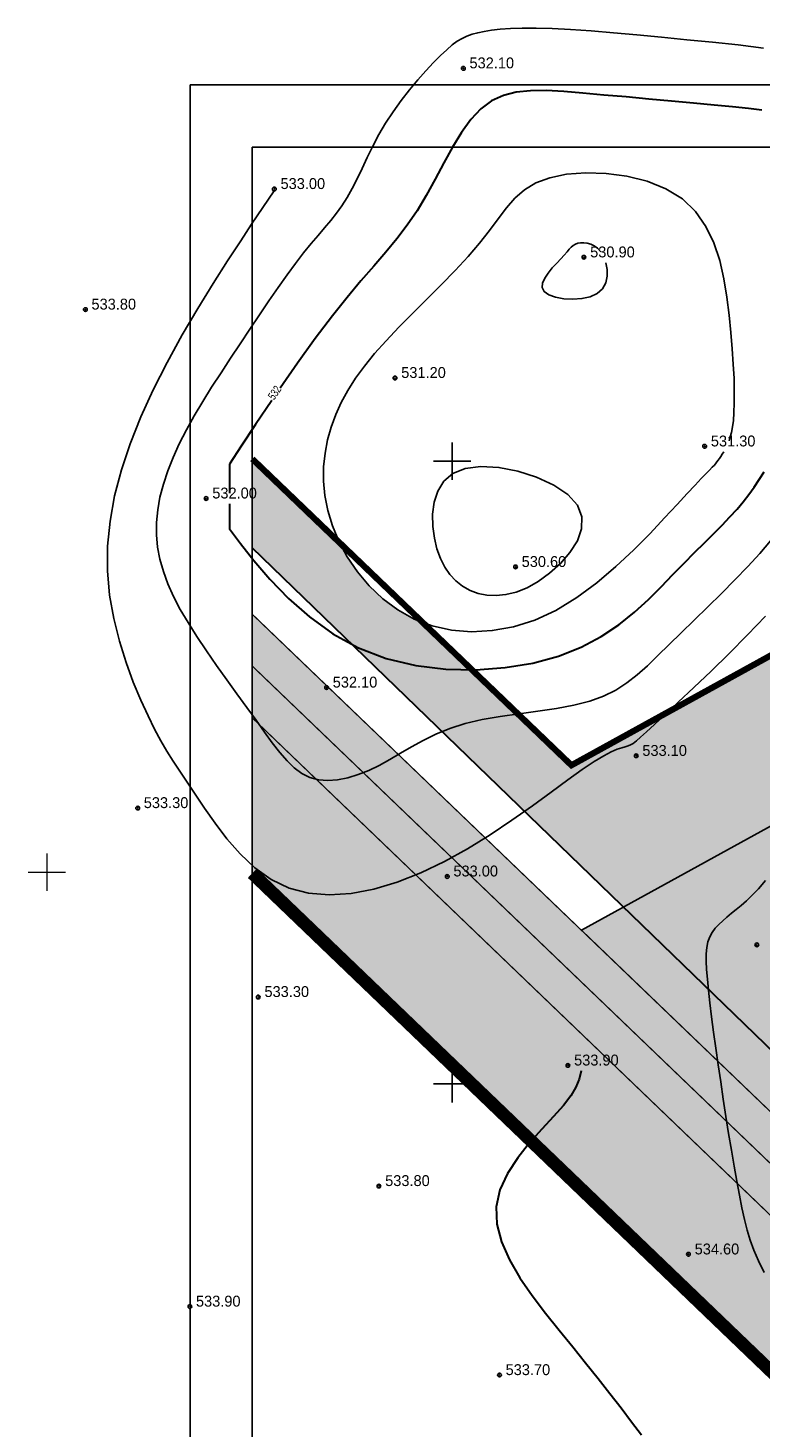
# Model space of a CAD drawing. Extents: x 10527 to 38813, y 13847 to 37526.
# Tile 64 of 256: x 35651 to 35710, y 35785 to 35897. Entities that reach past the tile are written whole.
import ezdxf

# ---------------------------------------------------------------- set-up
doc = ezdxf.new("R2010")
doc.units = 0
doc.header["$LTSCALE"] = 0.5
doc.header["$MEASUREMENT"] = 0
doc.header["$PDMODE"] = 32
doc.header["$PDSIZE"] = 0.3
for name, pattern in [('CONTI', [0]), ('GOST2.303 6', [12, 8, -1.5, 1, -1.5]), ('STRIH_1', [3, 2, -1])]:
    doc.linetypes.add(name, pattern=pattern)
for name, color, linetype in [('(004) Точки рельефа', 7, 'Continuous'), ('(007) Здания', 7, 'Continuous'), ('GORIZDEFAULT', 32, 'CONTI'), ('PI_TTDEFAULT', 5, 'CONTI'), ('SETKR', 2, 'CONTI'), ('Штрих Стекло', 7, 'Continuous')]:
    doc.layers.add(name, color=color, linetype=linetype)
doc.layers.add('(032) Горизонтали утолщенные', color=32, linetype='Continuous', lineweight=30)
doc.layers.add('.', color=7, linetype='Continuous', lineweight=15)
doc.layers.add('GEODS_POINT_GRID#_B', color=7, linetype='Continuous', true_color=0x000000)
doc.styles.add('D-431', font='txt')
doc.styles.add('SHRFT', font='TXT', dxfattribs={"width": 0.875})

# ---------------------------------------------------------------- blocks, each defined once
blk = doc.blocks.new('CrossCoord_m1')
at = {"layer": 'GEODS_POINT_GRID#_B', "color": 3, "lineweight": 20, "true_color": 0x00ff00, "flags": 128}
for points in [[(0, 3), (0, -3)], [(-3, 0), (3, 0)]]:
    blk.add_lwpolyline(points, dxfattribs=at)
blk = doc.blocks.new('BL_333')
at = {"color": 0}
for p, q in [((0, -1.5), (0, 1.5)), ((-1.5, 0), (1.5, 0))]:
    blk.add_line(p, q, dxfattribs=at)

msp = doc.modelspace()

# ---------------------------------------------------------------- hatches: boundary and pattern name
at = {"layer": '.', "ltscale": 0.149071}
h = msp.add_hatch(color=256, dxfattribs=at)
h.dxf.hatch_style = 1
h.set_gradient(color1=(51, 204, 0), color2=(51, 204, 0), tint=1)
h.paths.add_polyline_path([(35725.14, 35835.66), (35725.107, 35835.62), (35726.112, 35833.793), (35729.021, 35835.395), (35729.48, 35836), (35730.09, 35836.79), (35730.8, 35837.68), (35731.63, 35838.68), (35732.56, 35839.77), (35733.61, 35840.91), (35734.77, 35842.07), (35736.03, 35843.22), (35737.4, 35844.32), (35738.88, 35845.35), (35740.45, 35846.27), (35742.1, 35847.09), (35743.76, 35847.82), (35745.42, 35848.46), (35747.01, 35849.01), (35748.51, 35849.49), (35749.88, 35849.9), (35751.08, 35850.26), (35752.15, 35850.57), (35753.15, 35850.85), (35754.11, 35851.12), (35755.1, 35851.39), (35756.15, 35851.69), (35757.32, 35852.03), (35758.65, 35852.42), (35760.1, 35852.84), (35761.63, 35853.26), (35763.21, 35853.68), (35764.79, 35854.05), (35766.33, 35854.36), (35767.8, 35854.59), (35769.16, 35854.71), (35770.41, 35854.77), (35771.59, 35854.79), (35772.7, 35854.82), (35773.75, 35854.91), (35774.78, 35855.08), (35775.8, 35855.37), (35776.81, 35855.82), (35777.83, 35856.37), (35778.84, 35856.96), (35779.84, 35857.51), (35780.83, 35857.97), (35781.8, 35858.26), (35782.74, 35858.33), (35783.67, 35858.12), (35784.56, 35857.67), (35785.43, 35857.04), (35786.28, 35856.3), (35787.1, 35855.49), (35787.91, 35854.67), (35788.69, 35853.92), (35789.46, 35853.25), (35790.21, 35852.66), (35790.98, 35852.1), (35791.75, 35851.52), (35792.55, 35850.89), (35793.39, 35850.17), (35794.28, 35849.31), (35795.22, 35848.28), (35796.22, 35847.1), (35797.27, 35845.78), (35798.37, 35844.34), (35799.53, 35842.81), (35800.73, 35841.21), (35801.97, 35839.56), (35803.25, 35837.88), (35804.53, 35836.19), (35805.75, 35834.52), (35806.86, 35832.89), (35807.162, 35832.407), (35816.436, 35837.517), (35801.957, 35863.792), (35788.708, 35887.834), (35784.798, 35887.834), (35741.33, 35863.881), (35740.66, 35863.21), (35739.48, 35862.05), (35738.29, 35860.91), (35737.14, 35859.85), (35736.09, 35858.92), (35735.18, 35858.18), (35734.4, 35857.6), (35733.72, 35857.14), (35733.14, 35856.79), (35732.63, 35856.5), (35732.18, 35856.24), (35731.76, 35855.98), (35731.37, 35855.69), (35730.96, 35855.34), (35730.53, 35854.92), (35730.04, 35854.39), (35729.48, 35853.74), (35728.82, 35852.95), (35728.03, 35851.98), (35727.11, 35850.84), (35726.06, 35849.54), (35724.92, 35848.09), (35723.69, 35846.54), (35722.41, 35844.9), (35721.1, 35843.2), (35719.78, 35841.46), (35718.48, 35839.72), (35717.2, 35837.99), (35715.97, 35836.32), (35715.822, 35836.119), (35722.736, 35839.926), (35725.106, 35835.62)])
h.paths.add_polyline_path([(35775.8, 35855.37), (35774.78, 35855.08), (35773.75, 35854.91), (35772.7, 35854.82), (35771.59, 35854.79), (35770.41, 35854.77), (35769.16, 35854.71), (35767.8, 35854.59), (35766.33, 35854.36), (35764.79, 35854.05), (35763.21, 35853.68), (35761.63, 35853.26), (35760.1, 35852.84), (35758.65, 35852.42), (35757.32, 35852.03), (35756.15, 35851.69), (35755.1, 35851.39), (35754.11, 35851.12), (35753.15, 35850.85), (35752.15, 35850.57), (35751.08, 35850.26), (35749.88, 35849.9), (35748.51, 35849.49), (35747.01, 35849.01), (35745.42, 35848.46), (35743.76, 35847.82), (35742.1, 35847.09), (35740.45, 35846.27), (35738.88, 35845.35), (35737.4, 35844.32), (35736.03, 35843.22), (35734.77, 35842.07), (35733.61, 35840.91), (35732.56, 35839.77), (35731.63, 35838.68), (35730.8, 35837.68), (35730.09, 35836.79), (35729.48, 35836), (35729.021, 35835.395), (35751.797, 35847.933), (35759.656, 35833.658), (35785.061, 35847.643), (35796.64, 35826.609), (35807.162, 35832.407), (35806.86, 35832.89), (35805.75, 35834.52), (35804.53, 35836.19), (35803.25, 35837.88), (35801.97, 35839.56), (35800.73, 35841.21), (35799.53, 35842.81), (35798.37, 35844.34), (35797.27, 35845.78), (35796.22, 35847.1), (35795.22, 35848.28), (35794.28, 35849.31), (35793.39, 35850.17), (35792.55, 35850.89), (35791.75, 35851.52), (35790.98, 35852.1), (35790.21, 35852.66), (35789.46, 35853.25), (35788.69, 35853.92), (35787.91, 35854.67), (35787.1, 35855.49), (35786.28, 35856.3), (35785.43, 35857.04), (35784.56, 35857.67), (35783.67, 35858.12), (35782.74, 35858.33), (35781.8, 35858.26), (35780.83, 35857.97), (35779.84, 35857.51), (35778.84, 35856.96), (35777.83, 35856.37), (35776.81, 35855.82)])
h.paths.add_polyline_path([(35702.444, 35842.452), (35702.25, 35842.27), (35701.41, 35841.49), (35700.78, 35840.89), (35700.3, 35840.46), (35699.96, 35840.16), (35699.7, 35839.96), (35699.49, 35839.84), (35699.29, 35839.76), (35699.06, 35839.7), (35698.78, 35839.62), (35698.41, 35839.49), (35697.94, 35839.28), (35697.34, 35838.96), (35696.57, 35838.5), (35695.62, 35837.86), (35694.46, 35837.03), (35693.11, 35836.04), (35691.61, 35834.95), (35690.989, 35834.515), (35698.937, 35826.824), (35715.822, 35836.119), (35715.97, 35836.32), (35717.2, 35837.99), (35718.48, 35839.72), (35719.78, 35841.46), (35721.1, 35843.2), (35722.41, 35844.9), (35723.69, 35846.54), (35724.92, 35848.09), (35726.06, 35849.54), (35727.11, 35850.84), (35728.03, 35851.98), (35728.82, 35852.95), (35729.48, 35853.74), (35730.04, 35854.39), (35730.53, 35854.92), (35730.96, 35855.34), (35731.37, 35855.69), (35731.76, 35855.98), (35732.18, 35856.24), (35732.63, 35856.5), (35733.14, 35856.79), (35733.72, 35857.14), (35734.4, 35857.6), (35735.18, 35858.18), (35736.09, 35858.92), (35737.14, 35859.85), (35738.29, 35860.91), (35739.48, 35862.05), (35740.66, 35863.21), (35741.33, 35863.881)])
h.paths.add_polyline_path([(35687.57, 35841.88), (35686.21, 35841.56), (35684.97, 35841.17), (35684.368, 35840.921), (35690.989, 35834.515), (35691.61, 35834.95), (35693.11, 35836.04), (35694.46, 35837.03), (35695.62, 35837.86), (35696.57, 35838.5), (35697.34, 35838.96), (35697.94, 35839.28), (35698.41, 35839.49), (35698.78, 35839.62), (35699.06, 35839.7), (35699.29, 35839.76), (35699.49, 35839.84), (35699.7, 35839.96), (35699.96, 35840.16), (35700.3, 35840.46), (35700.78, 35840.89), (35701.41, 35841.49), (35702.25, 35842.27), (35702.444, 35842.452), (35694.745, 35838.209), (35690.446, 35842.337), (35689.03, 35842.13)])
h.paths.add_polyline_path([(35684.65, 35845.93), (35682.24, 35846.23), (35679.88, 35846.79), (35677.65, 35847.63), (35677.146, 35847.909), (35684.368, 35840.921), (35684.97, 35841.17), (35686.21, 35841.56), (35687.57, 35841.88), (35689.03, 35842.13), (35690.446, 35842.337), (35686.748, 35845.887)])
h.paths.add_polyline_path([(35680.8, 35850.68), (35679.59, 35851.58), (35678.51, 35852.62), (35677.56, 35853.75), (35676.75, 35854.95), (35676.158, 35856.054), (35669.121, 35862.811), (35669.121, 35855.674), (35677.146, 35847.909), (35677.65, 35847.63), (35679.88, 35846.79), (35682.24, 35846.23), (35684.65, 35845.93), (35686.748, 35845.887), (35682.78, 35849.696), (35682.13, 35849.94)])
h.paths.add_polyline_path([(35785.781, 35871.991), (35790.552, 35871.991), (35790.552, 35873.304), (35785.781, 35873.304)], flags=24)
h.paths.add_polyline_path([(35745.741, 35867.801), (35750.512, 35867.801), (35750.512, 35869.114), (35745.741, 35869.114)], flags=25)
h.paths.add_polyline_path([(35770.591, 35862.311), (35775.195, 35862.311), (35775.195, 35863.624), (35770.591, 35863.624)], flags=24)
h.paths.add_polyline_path([(35795.461, 35856.811), (35800.232, 35856.811), (35800.232, 35858.124), (35795.461, 35858.124)], flags=24)
h.paths.add_polyline_path([(35755.421, 35852.631), (35760.192, 35852.631), (35760.192, 35853.944), (35755.421, 35853.944)], flags=24)
h.paths.add_polyline_path([(35805.151, 35841.651), (35809.922, 35841.651), (35809.922, 35842.964), (35805.151, 35842.964)], flags=24)
h.paths.add_polyline_path([(35725.091, 35833.261), (35729.862, 35833.261), (35729.862, 35834.574), (35725.091, 35834.574)], flags=25)
h.paths.add_polyline_path([(35791.924, 35838.555), (35794.33, 35834.185), (35796.348, 35834.682), (35793.943, 35839.052)], flags=24)
h.paths.add_polyline_path([(35780.281, 35847.131), (35785.052, 35847.131), (35785.052, 35848.444), (35780.281, 35848.444)], flags=24)
h.paths.add_polyline_path([(35740.261, 35842.941), (35745.032, 35842.941), (35745.032, 35844.254), (35740.261, 35844.254)], flags=24)
h.paths.add_polyline_path([(35765.111, 35837.451), (35769.882, 35837.451), (35769.882, 35838.764), (35765.111, 35838.764)], flags=24)
h.paths.add_polyline_path([(35789.971, 35831.961), (35794.742, 35831.961), (35794.742, 35833.274), (35789.971, 35833.274)], flags=25)
h.paths.add_polyline_path([(35731.832, 35837.319), (35731.833, 35834.654), (35733.618, 35834.175), (35733.618, 35836.841)], flags=24)
h.paths.add_polyline_path([(35753.255, 35844.468), (35753.255, 35841.802), (35755.04, 35841.324), (35755.04, 35843.99)], flags=25)
h.paths.add_polyline_path([(35766.028, 35838.432), (35766.028, 35835.767), (35767.814, 35835.288), (35767.813, 35837.954)], flags=24)
h.paths.add_polyline_path([(35787.897, 35841.673), (35787.898, 35839.007), (35789.683, 35838.529), (35789.683, 35841.195)], flags=25)
h.paths.add_polyline_path([(35730.77, 35810.445), (35724.548, 35821.746), (35730.33, 35824.929), (35736.551, 35813.628)])
edge = h.paths.add_edge_path()
edge.add_line((35736.712, 35814.173), (35737.329, 35814.513))
edge = h.paths.add_edge_path()
edge.add_line((35731.477, 35825.103), (35730.877, 35824.773))
edge = h.paths.add_edge_path()
edge.add_line((35731.884, 35809.249), (35731.27, 35810.365))
edge = h.paths.add_edge_path()
edge.add_line((35736.351, 35813.162), (35736.965, 35812.046))
edge = h.paths.add_edge_path(flags=16)
edge.add_arc((35732.022, 35809.003), 0.282, 0, 360)
edge = h.paths.add_edge_path()
edge.add_arc((35737.093, 35811.795), 0.282, 0, 360)
edge = h.paths.add_edge_path(flags=16)
edge.add_arc((35737.582, 35814.637), 0.282, 0, 360)
edge = h.paths.add_edge_path(flags=16)
edge.add_arc((35731.73, 35825.228), 0.282, 0, 360)
edge = h.paths.add_edge_path(flags=16)
edge.add_line((35731.657, 35809.412), (35731.752, 35809.74))
edge = h.paths.add_edge_path(flags=16)
edge.add_line((35736.738, 35812.209), (35736.833, 35812.537))
edge = h.paths.add_edge_path()
edge.add_line((35736.916, 35814.147), (35737.011, 35814.475))
edge = h.paths.add_edge_path()
edge.add_line((35731.08, 35824.747), (35731.175, 35825.075))
h.paths.add_polyline_path([(35732.069, 35825.222), (35731.889, 35825.547), (35731.328, 35825.239), (35731.507, 35824.913)], flags=9)
h.paths.add_polyline_path([(35737.922, 35814.628), (35737.743, 35814.953), (35737.182, 35814.644), (35737.361, 35814.319)], flags=9)
h.paths.add_polyline_path([(35718.851, 35845.541), (35718.625, 35845.952), (35718.064, 35845.643), (35718.29, 35845.232)], flags=24)
h.paths.add_polyline_path([(35732.356, 35809.005), (35732.141, 35809.395), (35731.58, 35809.086), (35731.795, 35808.696)], flags=9)
h.paths.add_polyline_path([(35733.983, 35817.465), (35733.79, 35817.815), (35728.709, 35815.018), (35728.902, 35814.667)], flags=0)
h.paths.add_polyline_path([(35727.913, 35816.463), (35725.092, 35821.588), (35730.173, 35824.385), (35732.994, 35819.26)], flags=16)
h.paths.add_polyline_path([(35728.106, 35816.113), (35730.927, 35810.988), (35736.008, 35813.785), (35733.187, 35818.91)], flags=16)
h.paths.add_polyline_path([(35735.405, 35814.88), (35735.212, 35815.231), (35730.131, 35812.434), (35730.324, 35812.083)], flags=0)
h.paths.add_polyline_path([(35736.136, 35815.419), (35736.059, 35815.56), (35734.832, 35814.884), (35734.909, 35814.744)], flags=17)
edge = h.paths.add_edge_path(flags=16)
edge.add_line((35730.228, 35812.258), (35736.097, 35815.49))
h.paths.add_polyline_path([(35734.713, 35818.004), (35734.636, 35818.144), (35733.409, 35817.469), (35733.487, 35817.329)], flags=16)
edge = h.paths.add_edge_path(flags=0)
edge.add_line((35728.805, 35814.843), (35734.675, 35818.074))
h.paths.add_polyline_path([(35730.968, 35822.94), (35730.776, 35823.29), (35725.695, 35820.493), (35725.887, 35820.143)], flags=0)
h.paths.add_polyline_path([(35732.391, 35820.355), (35732.198, 35820.706), (35727.117, 35817.909), (35727.31, 35817.558)], flags=0)
h.paths.add_polyline_path([(35733.122, 35820.895), (35733.044, 35821.035), (35731.818, 35820.36), (35731.895, 35820.219)], flags=17)
edge = h.paths.add_edge_path(flags=16)
edge.add_line((35727.214, 35817.734), (35733.083, 35820.965))
h.paths.add_polyline_path([(35731.699, 35823.479), (35731.622, 35823.619), (35730.395, 35822.944), (35730.473, 35822.804)], flags=16)
edge = h.paths.add_edge_path(flags=0)
edge.add_line((35725.791, 35820.318), (35731.66, 35823.549))
edge = h.paths.add_edge_path(flags=0)
edge.add_line((35734.597, 35816.348), (35729.516, 35813.551))
edge = h.paths.add_edge_path(flags=0)
edge.add_line((35726.502, 35819.026), (35731.583, 35821.823))
h.paths.add_polyline_path([(35730.571, 35858.121), (35735.342, 35858.121), (35735.342, 35859.434), (35730.571, 35859.434)], flags=25)
h.paths.add_polyline_path([(35715.401, 35848.421), (35720.172, 35848.421), (35720.172, 35849.734), (35715.401, 35849.734)], flags=24)
h.paths.add_polyline_path([(35700.221, 35838.741), (35704.825, 35838.741), (35704.825, 35840.054), (35700.221, 35840.054)], flags=24)
h.paths.add_polyline_path([(35665.691, 35859.411), (35670.462, 35859.411), (35670.462, 35860.724), (35665.691, 35860.724)], flags=9)
h = msp.add_hatch(color=256, dxfattribs=at)
h.dxf.hatch_style = 1
h.set_gradient(color1=(51, 204, 0), color2=(51, 204, 0), tint=1)
h.paths.add_polyline_path([(35744.241, 35780.606, -0.3282587), (35731.314, 35782.305), (35669.121, 35842.016), (35669.121, 35829.54), (35735.134, 35766.161, -0.5057308), (35736.378, 35765.997), (35880.451, 35845.391), (35880.451, 35855.667)])
at = {"layer": '.', "true_color": 0x939598, "transparency": 33554687}
h = msp.add_hatch(color=252, dxfattribs=at)
h.dxf.hatch_style = 1
h.paths.add_polyline_path([(35724.054, 35797.593), (35731.834, 35801.876), (35737.899, 35790.859), (35797.206, 35823.508), (35784.667, 35846.285), (35759.262, 35832.299), (35751.404, 35846.575), (35726.703, 35832.72), (35722.736, 35839.926), (35695.55, 35824.959)])
at = {"layer": 'Штрих Стекло', "linetype": 'Continuous'}
h = msp.add_hatch(color=5, dxfattribs=at)
h.dxf.hatch_style = 1
h.set_gradient(color1=(173, 173, 173), color2=(166, 166, 166), one_color=1, tint=0.65)
h.paths.add_polyline_path([(35669.121, 35846.175), (35669.121, 35842.016), (35731.314, 35782.305, 0.3282587), (35744.241, 35780.606), (35880.451, 35855.667), (35880.451, 35859.093), (35742.793, 35783.234, -0.3282587), (35733.391, 35784.469)])
h.paths.add_polyline_path([(35669.121, 35850.334), (35669.121, 35846.175), (35733.391, 35784.469, 0.3282587), (35742.793, 35783.234), (35880.451, 35859.093), (35880.451, 35862.518), (35741.345, 35785.861, -0.3282587), (35735.469, 35786.633)])

# ---------------------------------------------------------------- linework, layer by layer
at = {"layer": '(007) Здания', "color": 18, "true_color": 0x000000, "elevation": -539}
for points in [[(35664.121, 35892.834), (35885.451, 35892.834), (35885.451, 35752.296), (35664.121, 35752.296)], [(35669.121, 35887.834), (35880.451, 35887.834), (35880.451, 35757.296), (35669.121, 35757.296)]]:
    msp.add_lwpolyline(points, close=True, dxfattribs=at)
msp.add_lwpolyline([(35669.121, 35850.334), (35735.469, 35786.633)], dxfattribs=at)
at = {"layer": '(032) Горизонтали утолщенные', "color": 32}
for points in [[(35710.03, 35890.82, -7), (35708.96, 35890.94, -7), (35707.69, 35891.07, -7), (35706.21, 35891.21, -7), (35704.55, 35891.37, -7), (35702.79, 35891.53, -7), (35700.96, 35891.7, -7), (35699.13, 35891.87, -7), (35697.35, 35892.03, -7), (35695.67, 35892.18, -7), (35694.13, 35892.3, -7), (35692.73, 35892.38, -7), (35691.47, 35892.37, -7), (35690.32, 35892.25, -7), (35689.28, 35892, -7), (35688.33, 35891.56, -7), (35687.47, 35890.93, -7), (35686.66, 35890.07, -7), (35685.91, 35889.03, -7), (35685.2, 35887.85, -7), (35684.5, 35886.58, -7), (35683.8, 35885.27, -7), (35683.09, 35883.97, -7), (35682.35, 35882.73, -7), (35681.57, 35881.58, -7), (35680.73, 35880.48, -7), (35679.84, 35879.4, -7), (35678.87, 35878.29, -7), (35677.84, 35877.1, -7), (35676.74, 35875.78, -7), (35675.55, 35874.3, -7)], [(35675.55, 35874.3, -7), (35674.18, 35872.48, -7), (35672.76, 35870.51, -7), (35671.35, 35868.48, -7)], [(35670.68, 35867.5, -7), (35669.39, 35865.58, -7), (35668.24, 35863.84, -7), (35667.29, 35862.4, -7)], [(35667.29, 35862.4, -7), (35667.29, 35860.07, -7)], [(35702.9, 35853.52, -7), (35703.8, 35854.44, -7), (35704.64, 35855.29, -7), (35705.43, 35856.07, -7), (35706.17, 35856.81, -7), (35706.85, 35857.5, -7), (35707.47, 35858.15, -7), (35708.04, 35858.77, -7), (35708.54, 35859.37, -7), (35709, 35859.96, -7), (35709.42, 35860.55, -7), (35709.82, 35861.15, -7), (35710.21, 35861.78, -7)], [(35667.3, 35859.19, -7), (35667.3, 35857.2, -7), (35668.17, 35856.03, -7), (35669.25, 35854.65, -7), (35670.54, 35853.15, -7), (35672.03, 35851.61, -7), (35673.71, 35850.12, -7), (35675.59, 35848.77, -7), (35677.65, 35847.63, -7), (35679.88, 35846.79, -7), (35682.24, 35846.23, -7), (35684.65, 35845.93, -7), (35687.06, 35845.88, -7), (35689.42, 35846.05, -7), (35691.65, 35846.42, -7), (35693.7, 35846.98, -7), (35695.52, 35847.7, -7), (35697.13, 35848.54, -7), (35698.54, 35849.49, -7), (35699.8, 35850.49, -7), (35700.93, 35851.52, -7), (35701.96, 35852.54, -7), (35702.9, 35853.52, -7)], [(35695.53, 35813.67, -5), (35695.38, 35813.01, -5), (35695.11, 35812.35, -5), (35694.69, 35811.66, -5), (35694.1, 35810.9, -5), (35693.3, 35810, -5), (35692.36, 35808.99, -5), (35691.37, 35807.89, -5), (35690.43, 35806.7, -5), (35689.61, 35805.44, -5), (35689.01, 35804.12, -5), (35688.7, 35802.76, -5), (35688.75, 35801.35, -5), (35689.12, 35799.93, -5), (35689.76, 35798.49, -5), (35690.61, 35797.06, -5), (35691.6, 35795.63, -5), (35692.67, 35794.22, -5), (35693.77, 35792.84, -5), (35694.85, 35791.51, -5), (35695.88, 35790.22, -5), (35696.88, 35788.97, -5), (35697.83, 35787.77, -5), (35698.73, 35786.61, -5), (35699.58, 35785.5, -5), (35700.37, 35784.44, -5)]]:
    msp.add_polyline3d(points, dxfattribs=at)
at = {"color": 6, "ltscale": 0.149071, "const_width": 0.5, "elevation": -539}
msp.add_lwpolyline([(35787.797, 35889.487), (35694.745, 35838.209), (35669.121, 35862.811)], dxfattribs=at)
at = {"color": 5, "linetype": 'Continuous', "lineweight": 30, "elevation": -537.183}
msp.add_lwpolyline([(35880.451, 35868.272), (35737.5, 35789.51), (35669.121, 35855.674)], dxfattribs=at)
at = {"ltscale": 0.149071, "const_width": 0.1, "elevation": -539}
for points in [[(35880.451, 35862.518), (35741.345, 35785.861, -0.3282587), (35735.469, 35786.633), (35669.121, 35850.334)], [(35669.121, 35842.016), (35731.314, 35782.305, 0.3282587), (35744.241, 35780.606), (35880.451, 35855.667)]]:
    msp.add_lwpolyline(points, format="xyb", dxfattribs=at)
at = {"color": 7, "linetype": 'STRIH_1', "ltscale": 2, "true_color": 0xffffff, "const_width": 0.1, "elevation": -539}
msp.add_lwpolyline([(35669.121, 35846.175), (35733.391, 35784.469, 0.3282587), (35742.793, 35783.234), (35880.451, 35859.093)], format="xyb", dxfattribs=at)
at = {"elevation": -537.183}
msp.add_lwpolyline([(35724.054, 35797.593), (35731.834, 35801.876), (35737.899, 35790.859), (35797.206, 35823.508), (35784.667, 35846.285), (35759.262, 35832.299), (35751.404, 35846.575), (35726.703, 35832.72), (35722.736, 35839.926), (35695.55, 35824.959)], close=True, dxfattribs=at)
at = {"color": 1, "linetype": 'GOST2.303 6', "lineweight": 30, "const_width": 1.035, "elevation": -539}
msp.add_lwpolyline([(35880.451, 35845.391), (35735.696, 35765.621), (35669.121, 35829.54)], dxfattribs=at)
at = {"ltscale": 0.149071, "const_width": 0.1, "elevation": -539}
msp.add_lwpolyline([(35669.121, 35829.54), (35735.696, 35765.621), (35880.451, 35845.391)], dxfattribs=at)
at = {"layer": 'GORIZDEFAULT', "color": 32}
for points in [[(35710.16, 35895.78, -6.5), (35708.14, 35896.05, -6.5), (35706.08, 35896.27, -6.5), (35704.02, 35896.47, -6.5), (35701.98, 35896.67, -6.5), (35700, 35896.85, -6.5), (35698.11, 35897.02, -6.5), (35696.32, 35897.17, -6.5), (35694.68, 35897.28, -6.5), (35693.2, 35897.36, -6.5), (35691.92, 35897.4, -6.5), (35690.8, 35897.41, -6.5), (35689.85, 35897.38, -6.5), (35689.03, 35897.32, -6.5), (35688.34, 35897.24, -6.5), (35687.74, 35897.14, -6.5), (35687.22, 35897.03, -6.5), (35686.77, 35896.91, -6.5), (35686.36, 35896.76, -6.5), (35685.97, 35896.58, -6.5), (35685.58, 35896.35, -6.5), (35685.18, 35896.05, -6.5), (35684.74, 35895.67, -6.5), (35684.24, 35895.2, -6.5), (35683.68, 35894.64, -6.5), (35683.06, 35893.98, -6.5), (35682.41, 35893.24, -6.5), (35681.74, 35892.44, -6.5), (35681.07, 35891.58, -6.5), (35680.43, 35890.69, -6.5), (35679.83, 35889.78, -6.5), (35679.29, 35888.85, -6.5), (35678.8, 35887.93, -6.5), (35678.35, 35887.02, -6.5), (35677.94, 35886.14, -6.5), (35677.53, 35885.3, -6.5), (35677.14, 35884.51, -6.5), (35676.74, 35883.79, -6.5), (35676.32, 35883.14, -6.5), (35675.88, 35882.53, -6.5), (35675.42, 35881.95, -6.5), (35674.93, 35881.37, -6.5), (35674.4, 35880.76, -6.5), (35673.84, 35880.1, -6.5), (35673.24, 35879.36, -6.5), (35672.6, 35878.51, -6.5), (35671.91, 35877.58, -6.5), (35671.2, 35876.56, -6.5), (35670.46, 35875.49, -6.5), (35669.7, 35874.37, -6.5), (35668.93, 35873.22, -6.5), (35668.15, 35872.06, -6.5), (35667.37, 35870.89, -6.5), (35666.61, 35869.72, -6.5), (35665.86, 35868.56, -6.5), (35665.14, 35867.41, -6.5), (35664.46, 35866.27, -6.5), (35663.83, 35865.14, -6.5), (35663.26, 35864.02, -6.5), (35662.76, 35862.93, -6.5), (35662.33, 35861.85, -6.5), (35661.98, 35860.79, -6.5), (35661.71, 35859.74, -6.5), (35661.53, 35858.72, -6.5), (35661.43, 35857.7, -6.5), (35661.42, 35856.71, -6.5), (35661.51, 35855.73, -6.5), (35661.7, 35854.75, -6.5), (35661.98, 35853.77, -6.5), (35662.34, 35852.78, -6.5), (35662.8, 35851.77, -6.5), (35663.34, 35850.73, -6.5), (35663.97, 35849.66, -6.5), (35664.68, 35848.54, -6.5), (35665.44, 35847.39, -6.5), (35666.25, 35846.23, -6.5), (35667.08, 35845.08, -6.5), (35667.89, 35843.95, -6.5), (35668.69, 35842.86, -6.5), (35669.43, 35841.83, -6.5), (35670.11, 35840.88, -6.5), (35670.73, 35840.01, -6.5), (35671.33, 35839.23, -6.5), (35671.91, 35838.56, -6.5), (35672.49, 35838, -6.5), (35673.09, 35837.55, -6.5), (35673.74, 35837.23, -6.5)], [(35707.4, 35864.26, -7.5), (35707.5, 35864.57, -7.5), (35707.6, 35864.94, -7.5), (35707.68, 35865.38, -7.5), (35707.75, 35865.9, -7.5), (35707.79, 35866.52, -7.5), (35707.82, 35867.32, -7.5), (35707.82, 35868.24, -7.5), (35707.8, 35869.27, -7.5), (35707.74, 35870.41, -7.5), (35707.66, 35871.64, -7.5), (35707.54, 35872.95, -7.5), (35707.4, 35874.34, -7.5), (35707.23, 35875.8, -7.5), (35706.99, 35877.28, -7.5), (35706.65, 35878.75, -7.5), (35706.18, 35880.16, -7.5), (35705.55, 35881.48, -7.5), (35704.72, 35882.67, -7.5), (35703.65, 35883.69, -7.5), (35702.33, 35884.5, -7.5), (35700.82, 35885.1, -7.5), (35699.2, 35885.51, -7.5), (35697.53, 35885.73, -7.5), (35695.89, 35885.78, -7.5), (35694.36, 35885.66, -7.5), (35693.01, 35885.39, -7.5), (35691.9, 35884.97, -7.5), (35690.99, 35884.42, -7.5), (35690.21, 35883.75, -7.5), (35689.52, 35882.97, -7.5), (35688.86, 35882.1, -7.5), (35688.16, 35881.15, -7.5), (35687.37, 35880.13, -7.5), (35686.45, 35879.06, -7.5), (35685.41, 35877.94, -7.5), (35684.3, 35876.8, -7.5), (35683.15, 35875.65, -7.5), (35682, 35874.51, -7.5), (35680.9, 35873.39, -7.5), (35679.87, 35872.3, -7.5), (35678.94, 35871.26, -7.5), (35678.13, 35870.25, -7.5), (35677.41, 35869.28, -7.5), (35676.8, 35868.31, -7.5), (35676.27, 35867.35, -7.5), (35675.82, 35866.37, -7.5), (35675.46, 35865.37, -7.5), (35675.17, 35864.34, -7.5), (35674.96, 35863.27, -7.5), (35674.84, 35862.16, -7.5), (35674.83, 35861.03, -7.5), (35674.94, 35859.86, -7.5), (35675.18, 35858.67, -7.5), (35675.55, 35857.44, -7.5), (35676.08, 35856.2, -7.5), (35676.75, 35854.95, -7.5), (35677.56, 35853.75, -7.5), (35678.51, 35852.62, -7.5), (35679.59, 35851.58, -7.5), (35680.8, 35850.68, -7.5), (35682.13, 35849.94, -7.5), (35683.57, 35849.4, -7.5), (35685.11, 35849.06, -7.5), (35686.73, 35848.93, -7.5), (35688.39, 35849.02, -7.5), (35690.09, 35849.33, -7.5), (35691.8, 35849.87, -7.5), (35693.5, 35850.65, -7.5), (35695.17, 35851.67, -7.5), (35696.79, 35852.86, -7.5), (35698.32, 35854.16, -7.5), (35699.76, 35855.51, -7.5), (35701.07, 35856.83, -7.5), (35702.23, 35858.07, -7.5), (35703.23, 35859.15, -7.5)], [(35670.89, 35884.33, -6), (35669.07, 35881.65, -6), (35668.19, 35880.32, -6), (35667.14, 35878.72, -6), (35665.97, 35876.89, -6), (35664.74, 35874.88, -6), (35663.49, 35872.76, -6), (35662.28, 35870.56, -6), (35661.16, 35868.36, -6), (35660.16, 35866.18, -6), (35659.31, 35864.03, -6), (35658.61, 35861.93, -6), (35658.07, 35859.85, -6), (35657.7, 35857.81, -6), (35657.51, 35855.81, -6), (35657.5, 35853.83, -6), (35657.67, 35851.88, -6), (35658, 35849.99, -6), (35658.45, 35848.18, -6), (35658.99, 35846.47, -6), (35659.57, 35844.88, -6), (35660.17, 35843.45, -6), (35660.75, 35842.18, -6), (35661.28, 35841.1, -6), (35661.78, 35840.17, -6), (35662.27, 35839.33, -6), (35662.77, 35838.53, -6), (35663.3, 35837.73, -6), (35663.88, 35836.86, -6), (35664.53, 35835.88, -6), (35665.28, 35834.76, -6), (35666.13, 35833.55, -6), (35667.08, 35832.3, -6), (35668.15, 35831.09, -6), (35669.33, 35829.98, -6), (35670.64, 35829.05, -6), (35672.07, 35828.34, -6)], [(35697.1, 35879.44, -8), (35696.85, 35879.72, -8), (35696.58, 35879.93, -8), (35696.3, 35880.06, -8), (35696.01, 35880.14, -8), (35695.74, 35880.17, -8), (35695.49, 35880.16, -8), (35695.26, 35880.12, -8), (35695.06, 35880.05, -8), (35694.89, 35879.94, -8), (35694.73, 35879.81, -8), (35694.57, 35879.64, -8), (35694.39, 35879.43, -8), (35694.17, 35879.17, -8), (35693.9, 35878.87, -8), (35693.57, 35878.52, -8), (35693.21, 35878.14, -8), (35692.88, 35877.73, -8), (35692.6, 35877.33, -8), (35692.42, 35876.93, -8), (35692.39, 35876.57, -8), (35692.55, 35876.24, -8), (35692.93, 35875.98, -8), (35693.47, 35875.79, -8), (35694.14, 35875.67, -8), (35694.86, 35875.63, -8), (35695.59, 35875.68, -8), (35696.26, 35875.83, -8), (35696.82, 35876.09, -8)], [(35696.82, 35876.09, -8), (35697.25, 35876.47, -8), (35697.51, 35876.95, -8), (35697.62, 35877.48, -8), (35697.62, 35878.02, -8), (35697.52, 35878.56, -8)], [(35703.23, 35859.15, -7.5), (35704.03, 35860.02, -7.5), (35704.67, 35860.7, -7.5), (35705.17, 35861.23, -7.5), (35705.54, 35861.62, -7.5), (35705.83, 35861.91, -7.5), (35706.04, 35862.14, -7.5), (35706.22, 35862.32, -7.5), (35706.37, 35862.5, -7.5), (35706.5, 35862.67, -7.5), (35706.63, 35862.83, -7.5), (35706.74, 35863.01, -7.5), (35706.86, 35863.19, -7.5), (35706.97, 35863.38, -7.5)], [(35692.08, 35852.97, -8), (35692.99, 35853.63, -8), (35693.87, 35854.41, -8), (35694.63, 35855.29, -8), (35695.22, 35856.23, -8), (35695.56, 35857.2, -8), (35695.58, 35858.16, -8), (35695.23, 35859.09, -8), (35694.45, 35859.95, -8), (35693.32, 35860.71, -8), (35691.95, 35861.34, -8), (35690.45, 35861.82, -8), (35688.92, 35862.12, -8), (35687.48, 35862.2, -8), (35686.22, 35862.05, -8), (35685.23, 35861.64, -8), (35684.51, 35861.02, -8), (35684.01, 35860.23, -8), (35683.72, 35859.33, -8), (35683.6, 35858.36, -8), (35683.61, 35857.38, -8), (35683.74, 35856.44, -8), (35683.94, 35855.58, -8), (35684.22, 35854.8, -8), (35684.58, 35854.12, -8), (35684.99, 35853.52, -8), (35685.47, 35853.01, -8), (35686.01, 35852.59, -8), (35686.61, 35852.25, -8), (35687.26, 35852.01, -8), (35687.96, 35851.86, -8), (35688.71, 35851.83, -8), (35689.49, 35851.91, -8), (35690.32, 35852.12, -8), (35691.18, 35852.47, -8), (35692.08, 35852.97, -8)], [(35673.74, 35837.23, -6.5), (35674.43, 35837.05, -6.5), (35675.18, 35836.99, -6.5), (35675.97, 35837.05, -6.5), (35676.79, 35837.2, -6.5), (35677.63, 35837.46, -6.5), (35678.47, 35837.79, -6.5), (35679.32, 35838.2, -6.5), (35680.16, 35838.66, -6.5), (35681.02, 35839.17, -6.5), (35681.9, 35839.69, -6.5), (35682.84, 35840.21, -6.5), (35683.86, 35840.71, -6.5), (35684.97, 35841.17, -6.5), (35686.21, 35841.56, -6.5), (35687.57, 35841.88, -6.5), (35689.03, 35842.13, -6.5), (35690.54, 35842.35, -6.5), (35692.06, 35842.56, -6.5), (35693.54, 35842.78, -6.5), (35694.93, 35843.04, -6.5), (35696.21, 35843.36, -6.5), (35697.32, 35843.76, -6.5), (35698.31, 35844.25, -6.5), (35699.2, 35844.82, -6.5), (35700.03, 35845.47, -6.5), (35700.85, 35846.2, -6.5), (35701.68, 35847.01, -6.5), (35702.58, 35847.9, -6.5), (35703.56, 35848.85, -6.5), (35704.61, 35849.87, -6.5), (35705.69, 35850.92, -6.5), (35706.79, 35852, -6.5), (35707.87, 35853.09, -6.5), (35708.9, 35854.17, -6.5), (35709.86, 35855.22, -6.5), (35710.72, 35856.24, -6.5)], [(35672.07, 35828.34, -6), (35673.63, 35827.93, -6), (35675.3, 35827.8, -6), (35677.06, 35827.92, -6), (35678.89, 35828.27, -6), (35680.76, 35828.83, -6), (35682.65, 35829.57, -6), (35684.55, 35830.47, -6), (35686.41, 35831.51, -6), (35688.23, 35832.63, -6), (35689.97, 35833.8, -6), (35691.61, 35834.95, -6), (35693.11, 35836.04, -6), (35694.46, 35837.03, -6), (35695.62, 35837.86, -6), (35696.57, 35838.5, -6), (35697.34, 35838.96, -6), (35697.94, 35839.28, -6), (35698.41, 35839.49, -6), (35698.78, 35839.62, -6), (35699.06, 35839.7, -6), (35699.29, 35839.76, -6), (35699.49, 35839.84, -6), (35699.7, 35839.96, -6), (35699.96, 35840.16, -6), (35700.3, 35840.46, -6), (35700.78, 35840.89, -6), (35701.41, 35841.49, -6), (35702.25, 35842.27, -6), (35703.32, 35843.27, -6), (35704.58, 35844.45, -6), (35705.96, 35845.77, -6), (35707.42, 35847.19, -6), (35708.89, 35848.67, -6), (35710.33, 35850.18, -6)], [(35710.34, 35828.95, -4), (35709.76, 35828.29, -4), (35709.24, 35827.76, -4), (35708.79, 35827.32, -4), (35708.37, 35826.95, -4), (35707.98, 35826.62, -4), (35707.6, 35826.32, -4), (35707.23, 35826.02, -4), (35706.89, 35825.73, -4), (35706.57, 35825.43, -4), (35706.29, 35825.12, -4), (35706.04, 35824.79, -4), (35705.85, 35824.43, -4), (35705.71, 35824.03, -4), (35705.61, 35823.58, -4), (35705.57, 35823.07, -4), (35705.56, 35822.48, -4), (35705.59, 35821.81, -4), (35705.66, 35821.03, -4), (35705.75, 35820.14, -4), (35705.87, 35819.12, -4), (35706, 35818, -4), (35706.16, 35816.78, -4), (35706.34, 35815.5, -4), (35706.53, 35814.16, -4), (35706.73, 35812.78, -4), (35706.93, 35811.4, -4), (35707.15, 35810.01, -4), (35707.37, 35808.64, -4), (35707.59, 35807.31, -4), (35707.8, 35806.03, -4), (35708.02, 35804.82, -4), (35708.24, 35803.69, -4), (35708.44, 35802.66, -4), (35708.65, 35801.74, -4), (35708.86, 35800.89, -4), (35709.1, 35800.08, -4), (35709.4, 35799.26, -4), (35709.76, 35798.41, -4), (35710.22, 35797.47, -4)]]:
    msp.add_polyline3d(points, dxfattribs=at)
at = {"layer": 'PI_TTDEFAULT', "color": 5}
for p in [(35686.07, 35894.17, -6.9), (35670.89, 35884.48, -6), (35695.75, 35879, -8.1), (35655.72, 35874.8, -5.2), (35680.58, 35869.31, -7.8), (35705.44, 35863.82, -7.7), (35665.41, 35859.63, -7), (35690.26, 35854.14, -8.4), (35675.09, 35844.45, -6.9), (35699.95, 35838.97, -5.9), (35659.92, 35834.77, -5.7), (35684.78, 35829.28, -6), (35709.63, 35823.79, -3.6), (35669.6, 35819.6, -5.7), (35694.46, 35814.11, -5.1), (35679.29, 35804.42, -5.2), (35704.14, 35798.94, -4.4), (35664.11, 35794.74, -5.1), (35688.97, 35789.25, -5.3)]:
    msp.add_point(p, dxfattribs=at)

# ---------------------------------------------------------------- block references
at = {"layer": 'GEODS_POINT_GRID#_B', "color": 3, "true_color": 0x00ff00, "xscale": 0.5, "yscale": 0.5, "zscale": 0.5}
msp.add_blockref('CrossCoord_m1', (35652.614, 35829.631), dxfattribs=at)
at = {"layer": 'SETKR', "color": 92}
for p in [(35685.18, 35862.62, -539), (35685.18, 35812.62, -539)]:
    msp.add_blockref('BL_333', p, dxfattribs=at)

# ---------------------------------------------------------------- texts
at = {"layer": '(004) Точки рельефа', "style": 'D-431'}
for s, p in [('532.10', (35686.56, 35894.17, -539)), ('533.00', (35671.39, 35884.48, -539)), ('530.90', (35696.25, 35878.99, -539)), ('533.80', (35656.21, 35874.8, -539)), ('531.20', (35681.08, 35869.31, -539)), ('531.30', (35705.94, 35863.81, -539)), ('532.00', (35665.91, 35859.63, -539)), ('530.60', (35690.75, 35854.13, -539)), ('532.10', (35675.58, 35844.45, -539)), ('533.10', (35700.44, 35838.96, -539)), ('533.30', (35660.41, 35834.77, -539)), ('533.00', (35685.27, 35829.28, -539)), ('533.30', (35670.1, 35819.6, -539)), ('533.90', (35694.96, 35814.1, -539)), ('533.80', (35679.79, 35804.42, -539)), ('534.60', (35704.64, 35798.93, -539)), ('533.90', (35664.6, 35794.74, -539)), ('533.70', (35689.46, 35789.24, -539))]:
    msp.add_text(s, height=0.875, dxfattribs=at).set_placement(p)
at = {"layer": '(032) Горизонтали утолщенные', "color": 32, "style": 'SHRFT', "width": 0.75}
msp.add_text('532', height=0.6562, rotation=55.68198, dxfattribs=at).set_placement((35670.871, 35867.491, -7))

doc.saveas('drawing.dxf')
